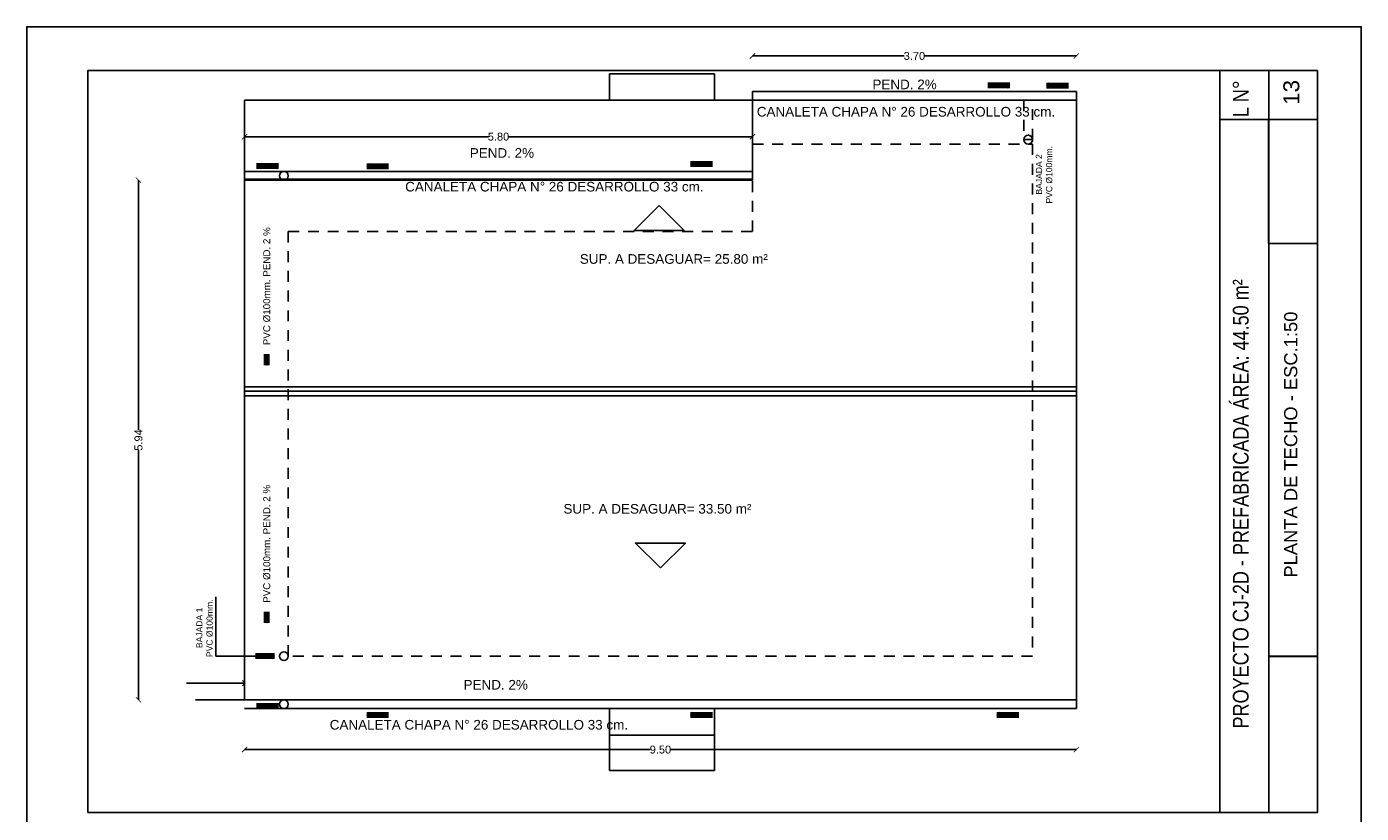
# Model space of a CAD drawing. Header units: millimetres. Extents: x 201 to 840, y 135 to 685.
# Tile 186 of 219: x 356 to 371, y 320 to 329. Entities that reach past the tile are written whole.
import ezdxf

# ---------------------------------------------------------------- set-up
doc = ezdxf.new("R2010")
doc.units = ezdxf.units.MM
doc.linetypes.add('HIDDEN', pattern=[0.375, 0.25, -0.125])
doc.linetypes.add('HIDDEN2', pattern=[0.1875, 0.125, -0.0625])
for name, color, linetype in [('01', 1, 'Continuous'), ('03', 3, 'Continuous'), ('AREA', 2, 'Continuous'), ('chapa', 3, 'Continuous'), ('cota', 2, 'Continuous'), ('electricidad', 3, 'Continuous'), ('ESTRUCTURA', 5, 'Continuous'), ('LAMINA', 6, 'Continuous'), ('LLAMADAS', 1, 'Continuous'), ('piso', 1, 'Continuous'), ('pluvial', 30, 'Continuous'), ('Proyeccion ALERO', 2, 'HIDDEN'), ('Techo', 4, 'Continuous'), ('TEXTO LAMINA', 2, 'Continuous'), ('texto sanitario', 3, 'Continuous')]:
    doc.layers.add(name, color=color, linetype=linetype)
doc.styles.add('ARIAL', font='arial.ttf', dxfattribs={"height": 0.06})
doc.styles.get("Standard").update_dxf_attribs({"font": 'arial.ttf'})
doc.styles.add('STYLE1', font='ARIALUNI.TTF', dxfattribs={"height": 0.09})
doc.dimstyles.new('D3', dxfattribs={"dimscale": 0, "dimtxt": 0.09, "dimasz": 0.06, "dimexe": 0, "dimexo": 0.15, "dimgap": 0, "dimtad": 0, "dimzin": 0, "dimdsep": 46, "dimtxsty": 'STYLE1', "dimblk": 'ARCHTICK', "dimcen": 1, "dimse1": 1, "dimse2": 1, "dimclrd": 1, "dimclre": 1, "dimclrt": 3, "dimadec": 0, "dimazin": 0, "dimtfac": 1, "dimtmove": 2, "dimatfit": 1, "dimldrblk": 'OPEN90', "dimfxl": 1, "dimtolj": 1, "dimtzin": 0, "dimarcsym": 0})
doc.dimstyles.new('llamada', dxfattribs={"dimscale": 0, "dimtxt": 0.09, "dimasz": 0.1, "dimexe": 1.38778e-17, "dimexo": 0.25, "dimgap": 0, "dimtad": 0, "dimzin": 0, "dimdsep": 46, "dimtxsty": 'Standard', "dimblk": 'OPEN90', "dimcen": 0.25, "dimclrd": 2, "dimclre": 1, "dimclrt": 3, "dimadec": 0, "dimazin": 0, "dimtfac": 1, "dimtofl": 0, "dimtmove": 2, "dimatfit": 3, "dimldrblk": 'OPEN90', "dimfxl": 1, "dimtolj": 1, "dimtzin": 0, "dimarcsym": 0})
picture_1 = doc.add_image_def('image3.jpg', size_in_pixel=(635, 198))
picture_2 = doc.add_image_def('image4.png', size_in_pixel=(322, 127))
picture_3 = doc.add_image_def('image5.jpg', size_in_pixel=(635, 198))

# ---------------------------------------------------------------- blocks, each defined once
blk = doc.blocks.new('_OPEN90')
at = {"color": 0, "linetype": 'ByBlock'}
for p, q in [((0, 0), (-1, 0)), ((-0.5, 0.5), (0, 0)), ((0, 0), (-0.5, -0.5))]:
    blk.add_line(p, q, dxfattribs=at)
blk = doc.blocks.new('_ARCHTICK')
at = {"color": 0, "linetype": 'ByBlock', "const_width": 0.15}
blk.add_lwpolyline([(-0.5, -0.5), (0.5, 0.5)], dxfattribs=at)
blk = doc.blocks.new('*D338')
at = {"layer": 'cota', "color": 1, "lineweight": -2}
for p, q in [((358.36, 327.923), (361.145, 327.923)), ((364.163, 327.923), (361.378, 327.923))]:
    blk.add_line(p, q, dxfattribs=at)
at = {"layer": 'DEFPOINTS', "color": 0}
for p in [(364.163, 327.923), (358.36, 327.439), (364.163, 327.439)]:
    blk.add_point(p, dxfattribs=at)
at = {"layer": 'cota', "color": 1, "lineweight": -2, "xscale": 0.06, "yscale": 0.06, "zscale": 0.06, "rotation": 180}
blk.add_blockref('_ARCHTICK', (358.36, 327.923), dxfattribs=at)
at = {"layer": 'cota', "color": 1, "lineweight": -2, "xscale": 0.06, "yscale": 0.06, "zscale": 0.06}
blk.add_blockref('_ARCHTICK', (364.163, 327.923), dxfattribs=at)
at = {"layer": 'cota', "color": 3, "insert": (361.261, 327.923), "char_height": 0.09, "attachment_point": 5, "style": 'STYLE1'}
blk.add_mtext('\\A1;5.80', dxfattribs=at)
blk = doc.blocks.new('*D339')
at = {"layer": 'cota', "color": 1, "lineweight": -2}
for p, q in [((364.163, 328.845), (365.896, 328.845)), ((367.863, 328.845), (366.13, 328.845))]:
    blk.add_line(p, q, dxfattribs=at)
at = {"layer": 'DEFPOINTS', "color": 0}
for p in [(367.863, 328.845), (364.163, 328.439), (367.863, 328.439)]:
    blk.add_point(p, dxfattribs=at)
at = {"layer": 'cota', "color": 1, "lineweight": -2, "xscale": 0.06, "yscale": 0.06, "zscale": 0.06, "rotation": 180}
blk.add_blockref('_ARCHTICK', (364.163, 328.845), dxfattribs=at)
at = {"layer": 'cota', "color": 1, "lineweight": -2, "xscale": 0.06, "yscale": 0.06, "zscale": 0.06}
blk.add_blockref('_ARCHTICK', (367.863, 328.845), dxfattribs=at)
at = {"layer": 'cota', "color": 3, "insert": (366.013, 328.845), "char_height": 0.09, "attachment_point": 5, "style": 'STYLE1'}
blk.add_mtext('\\A1;3.70', dxfattribs=at)
blk = doc.blocks.new('*D340')
at = {"layer": 'DEFPOINTS', "color": 0}
for p in [(358.36, 321.489), (367.863, 321.489), (367.863, 320.921)]:
    blk.add_point(p, dxfattribs=at)
at = {"layer": 'ESTRUCTURA', "color": 1, "lineweight": -2}
for p, q in [((358.36, 320.921), (362.995, 320.921)), ((367.863, 320.921), (363.228, 320.921))]:
    blk.add_line(p, q, dxfattribs=at)
at = {"layer": 'ESTRUCTURA', "color": 1, "lineweight": -2, "xscale": 0.06, "yscale": 0.06, "zscale": 0.06, "rotation": 180}
blk.add_blockref('_ARCHTICK', (358.36, 320.921), dxfattribs=at)
at = {"layer": 'ESTRUCTURA', "color": 1, "lineweight": -2, "xscale": 0.06, "yscale": 0.06, "zscale": 0.06}
blk.add_blockref('_ARCHTICK', (367.863, 320.921), dxfattribs=at)
at = {"layer": 'ESTRUCTURA', "color": 3, "insert": (363.111, 320.921), "char_height": 0.09, "attachment_point": 5, "style": 'STYLE1'}
blk.add_mtext('\\A1;9.50', dxfattribs=at)
blk = doc.blocks.new('*D336')
at = {"layer": 'DEFPOINTS', "color": 0}
for p in [(358.76, 327.427), (357.148, 321.489), (358.76, 321.489)]:
    blk.add_point(p, dxfattribs=at)
at = {"layer": 'ESTRUCTURA', "color": 1, "lineweight": -2}
for p, q in [((357.148, 327.427), (357.148, 324.574)), ((357.148, 321.489), (357.148, 324.341))]:
    blk.add_line(p, q, dxfattribs=at)
at = {"layer": 'ESTRUCTURA', "color": 1, "lineweight": -2, "xscale": 0.06, "yscale": 0.06, "zscale": 0.06}
for p, rotation in [((357.148, 327.427), 90), ((357.148, 321.489), 270)]:
    blk.add_blockref('_ARCHTICK', p, dxfattribs=dict(at, rotation=rotation))
at = {"layer": 'ESTRUCTURA', "color": 3, "insert": (357.148, 324.458), "char_height": 0.09, "attachment_point": 5, "rotation": 90, "style": 'STYLE1'}
blk.add_mtext('\\A1;5.94', dxfattribs=at)

msp = doc.modelspace()

# ---------------------------------------------------------------- linework, layer by layer
for points in [[(355.871, 329.179), (371.118, 329.179), (371.118, 319.703), (355.871, 319.703)], [(371.118, 319.703), (355.871, 319.703), (355.871, 329.179), (371.118, 329.179)]]:
    msp.add_lwpolyline(points, close=True)
at = {"layer": '03'}
for points in [[(363.096, 327.137), (363.382, 326.851), (362.811, 326.851), (363.096, 327.137)], [(363.111, 322.996), (363.397, 323.281), (362.826, 323.281), (363.111, 322.996)]]:
    msp.add_lwpolyline(points, dxfattribs=at)
at = {"layer": 'AREA'}
msp.add_lwpolyline([(367.863, 325.014), (358.36, 325.014), (358.36, 327.427), (364.163, 327.427), (364.163, 328.339), (367.863, 328.339), (367.863, 325.014)], dxfattribs=at)
msp.add_lwpolyline([(367.863, 325.014), (358.36, 325.014), (358.36, 321.489), (367.863, 321.489)], close=True, dxfattribs=at)
at = {"layer": 'chapa', "color": 1}
msp.add_line((358.36, 327.527), (358.36, 328.339), dxfattribs=at)
at = {"layer": 'chapa', "color": 0}
msp.add_lwpolyline([(358.305, 321.68), (358.149, 321.68)], dxfattribs=at)
at = {"layer": 'DEFPOINTS'}
msp.add_line((358.36, 321.489), (357.801, 321.489), dxfattribs=at)
at = {"layer": 'LAMINA', "color": 2}
for p, q in [((369.504, 328.679), (369.504, 320.203)), ((370.618, 328.121), (369.504, 328.121))]:
    msp.add_line(p, q, dxfattribs=at)
at = {"layer": 'LAMINA'}
msp.add_line((370.618, 320.203), (370.618, 328.679), dxfattribs=at)
msp.add_line((370.618, 320.203), (370.618, 328.679), dxfattribs=at)
msp.add_lwpolyline([(370.618, 328.679), (356.571, 328.679), (356.571, 320.203), (370.618, 320.203)], close=True, dxfattribs=at)
at = {"layer": 'LAMINA', "color": 1}
msp.add_lwpolyline([(370.061, 320.203), (370.061, 328.679)], dxfattribs=at)
at = {"layer": 'LLAMADAS', "color": 0, "ltscale": 1.5}
msp.add_line((358.149, 321.68), (357.695, 321.68), dxfattribs=at)
at = {"layer": 'LLAMADAS', "ltscale": 1.5}
msp.add_lwpolyline([(358.486, 321.989), (358.032, 321.989), (358.032, 322.667)], dxfattribs=at)
at = {"layer": 'piso'}
for p, q in [((362.53, 328.641), (363.73, 328.641)), ((362.53, 328.641), (362.53, 328.338)), ((363.73, 328.641), (363.73, 328.338)), ((362.53, 321.085), (362.53, 321.389)), ((363.73, 321.085), (363.73, 321.389)), ((363.73, 321.085), (362.53, 321.085)), ((362.53, 320.681), (362.53, 321.085)), ((363.73, 320.681), (363.73, 321.085)), ((363.73, 320.681), (362.53, 320.681))]:
    msp.add_line(p, q, dxfattribs=at)
at = {"layer": 'pluvial', "linetype": 'HIDDEN2'}
for p, q in [((358.36, 327.427), (358.36, 327.527)), ((364.163, 327.527), (364.163, 327.427)), ((358.36, 321.489), (358.76, 321.489)), ((358.86, 321.489), (367.863, 321.489)), ((367.863, 321.489), (367.863, 321.389))]:
    msp.add_line(p, q, dxfattribs=at)
at = {"layer": 'pluvial'}
for p, q in [((358.36, 327.527), (364.163, 327.527)), ((358.36, 327.439), (364.163, 327.439)), ((367.863, 321.389), (358.36, 321.389))]:
    msp.add_line(p, q, dxfattribs=at)
for points in [[(367.863, 328.439), (364.163, 328.439), (364.163, 328.339), (367.863, 328.339)], [(367.863, 328.439), (367.863, 328.339)]]:
    msp.add_lwpolyline(points, dxfattribs=at)
at = {"layer": 'pluvial', "linetype": 'HIDDEN2'}
msp.add_lwpolyline([(367.263, 327.889), (367.363, 327.889), (367.363, 328.339), (367.263, 328.339)], close=True, dxfattribs=at)
at = {"layer": 'pluvial'}
for centre in [(367.313, 327.889), (358.81, 327.477), (358.81, 321.989), (358.81, 321.439)]:
    msp.add_circle(centre, 0.05, dxfattribs=at)
at = {"layer": 'pluvial', "linetype": 'HIDDEN'}
msp.add_arc((367.313, 327.889), 0.05, 270, 90, dxfattribs=at)
at = {"layer": 'Proyeccion ALERO', "color": 1, "linetype": 'HIDDEN2'}
msp.add_lwpolyline([(367.363, 321.989), (358.86, 321.989), (358.86, 326.839), (364.163, 326.839), (364.163, 327.839), (367.363, 327.839)], close=True, dxfattribs=at)
at = {"layer": 'Techo', "color": 1, "linetype": 'Continuous'}
msp.add_line((358.36, 328.339), (364.163, 328.339), dxfattribs=at)
at = {"layer": 'Techo', "linetype": 'Continuous'}
for p, q in [((364.163, 327.427), (364.163, 328.339)), ((364.163, 328.339), (367.863, 328.339)), ((367.863, 328.339), (367.863, 321.489)), ((358.36, 321.489), (358.36, 327.427)), ((367.863, 321.489), (358.36, 321.489))]:
    msp.add_line(p, q, dxfattribs=at)
for points in [[(358.36, 325.064), (367.863, 325.064)], [(358.36, 324.964), (367.863, 324.964)]]:
    msp.add_lwpolyline(points, dxfattribs=at)

# ---------------------------------------------------------------- block references
at = {"layer": 'chapa', "color": 0, "xscale": 0.06, "yscale": 0.06, "zscale": 0.06}
msp.add_blockref('_OPEN90', (358.365, 321.68), dxfattribs=at)

# ---------------------------------------------------------------- texts
at = {"layer": 'TEXTO LAMINA', "color": 4, "style": 'ARIAL'}
msp.add_text('13', height=0.1824, rotation=90, dxfattribs=at).set_placement((370.41, 328.287))
at = {"layer": 'TEXTO LAMINA', "color": 2, "style": 'ARIAL'}
msp.add_text('PLANTA DE TECHO - ESC.1:50', height=0.15, rotation=90, dxfattribs=at).set_placement((370.387, 322.886))
at = {"layer": 'TEXTO LAMINA', "char_height": 0.18, "attachment_point": 1, "rotation": 90, "style": 'ARIAL'}
for s, width, insert in [('{\\fTechnic|b0|i0|c2|p2;L N°}', 0.53992, (369.651, 328.145)), ('{\\fTechnic|b0|i0|c2|p2;PROYECTO CJ-2D - PREFABRICADA ÁREA: 44.50 m²}', 6.27337, (369.651, 321.162))]:
    msp.add_mtext_dynamic_manual_height_columns(s, width=width, gutter_width=12.5, heights=[0], dxfattribs=dict(at, insert=insert))
at = {"layer": 'texto sanitario', "color": 2, "ltscale": 0.01, "style": 'ARIAL'}
for s, p in [('PEND. 2%%%', (365.533, 328.465)), ('CANALETA CHAPA N° 26 DESARROLLO 33 cm.', (364.212, 328.153)), ('PEND. 2%%%', (360.933, 327.682)), ('CANALETA CHAPA N° 26 DESARROLLO 33 cm.', (360.195, 327.297)), ('PEND. 2%%%', (360.862, 321.607)), ('CANALETA CHAPA N° 26 DESARROLLO 33 cm.', (359.333, 321.15))]:
    msp.add_text(s, height=0.11, dxfattribs=at).set_placement(p)
at = {"layer": 'texto sanitario', "ltscale": 0.01, "style": 'ARIAL'}
for s, p in [('SUP. A DESAGUAR= 25.80 m²', (362.19, 326.471)), ('SUP. A DESAGUAR= 33.50 m²', (362.003, 323.617))]:
    msp.add_text(s, height=0.11, dxfattribs=at).set_placement(p)
at = {"layer": 'texto sanitario', "ltscale": 0.01, "attachment_point": 1, "rotation": 90, "style": 'ARIAL'}
for s, insert, char_height, width in [('\\pi0.19805;BAJADA 2\\P\\pi0.095725;PVC Ø100mm.', (367.4, 327.063), 0.07, 0.80258), ('\\pi0.059037;PVC Ø100mm. PEND. 2 %', (358.573, 325.482), 0.08, 1.5435), ('\\pi0.059037;PVC Ø100mm. PEND. 2 %', (358.573, 322.539), 0.08, 1.5435), ('\\pi0.19805;BAJADA 1\\P\\pi0.095727;PVC Ø100mm.', (357.808, 321.883), 0.07, 0.80258)]:
    msp.add_mtext(s, dxfattribs=dict(at, insert=insert, char_height=char_height, width=width))

# ---------------------------------------------------------------- dimensions: what is measured, and where the dimension line sits
at = {"layer": 'cota'}
for base, p1, p2, picture, middle in [((367.863, 328.845), (364.163, 328.439), (367.863, 328.439), '*D339', (366.013, 328.845)), ((364.163, 327.923), (358.36, 327.439), (364.163, 327.439), '*D338', (361.261, 327.923))]:
    dim = msp.add_linear_dim(base=base, p1=p1, p2=p2, dimstyle='D3', override={"dimscale": 1}, dxfattribs=at)
    dim.commit()
    dim.dimension.update_dxf_attribs({"geometry": picture, "text_midpoint": middle})
at = {"layer": 'ESTRUCTURA'}
dim = msp.add_linear_dim(base=(357.148, 321.489), p1=(358.76, 327.427), p2=(358.76, 321.489), angle=90, dimstyle='D3', override={"dimscale": 1}, dxfattribs=at)
dim.commit()
dim.dimension.update_dxf_attribs({"geometry": '*D336', "text_midpoint": (357.148, 324.458)})
dim = msp.add_linear_dim(base=(367.863, 320.921), p1=(358.36, 321.489), p2=(367.863, 321.489), dimstyle='D3', override={"dimscale": 1}, dxfattribs=at)
dim.commit()
dim.dimension.update_dxf_attribs({"geometry": '*D340', "text_midpoint": (363.111, 320.921)})

# ---------------------------------------------------------------- pictures from other files: only their frames are drawn
at = {"layer": '01'}
image = msp.add_image(picture_3, insert=(370.618, 320.203), size_in_units=(1.787, 0.557), rotation=90, dxfattribs=at)
image.dxf.flags = 7
at = {"layer": 'electricidad'}
image = msp.add_image(picture_2, insert=(370.618, 326.704), size_in_units=(1.417, 0.559), rotation=90, dxfattribs=at)
image.dxf.flags = 7
image = msp.add_image(picture_1, insert=(370.618, 320.203), size_in_units=(1.781, 0.555), rotation=90, dxfattribs=at)
image.dxf.flags = 7

# ---------------------------------------------------------------- leaders
at = {"layer": 'LLAMADAS', "ltscale": 1.5}
for points in [[(367.102, 328.506, -0.006), (366.853, 328.506, -0.006)], [(367.523, 328.506, -0.006), (367.772, 328.506, -0.006)], [(358.747, 327.588, -0.006), (358.498, 327.588, -0.006)], [(359.756, 327.588, -0.006), (360.005, 327.588, -0.006)], [(363.456, 327.613, -0.006), (363.705, 327.613, -0.006)], [(358.614, 322.37), (358.614, 322.495)], [(358.702, 321.989), (358.486, 321.989)], [(358.747, 321.417, -0.006), (358.498, 321.417, -0.006)], [(359.756, 321.317, -0.006), (360.005, 321.317, -0.006)], [(363.456, 321.317, -0.006), (363.705, 321.317, -0.006)], [(366.956, 321.317, -0.006), (367.205, 321.317, -0.006)]]:
    msp.add_leader(points, dimstyle='llamada', override={"dimscale": 1, "dimasz": 0.06, "dimtxsty": 'ARIAL', "dimclrd": 1, "dimlwd": 65535}, dxfattribs=at)
at = {"layer": 'texto sanitario', "color": 2, "ltscale": 1.5}
msp.add_leader([(358.614, 325.313), (358.614, 325.438)], dimstyle='llamada', override={"dimscale": 1, "dimasz": 0.06, "dimtxsty": 'ARIAL', "dimclrd": 1, "dimlwd": 65535}, dxfattribs=at)

doc.saveas('drawing.dxf')
